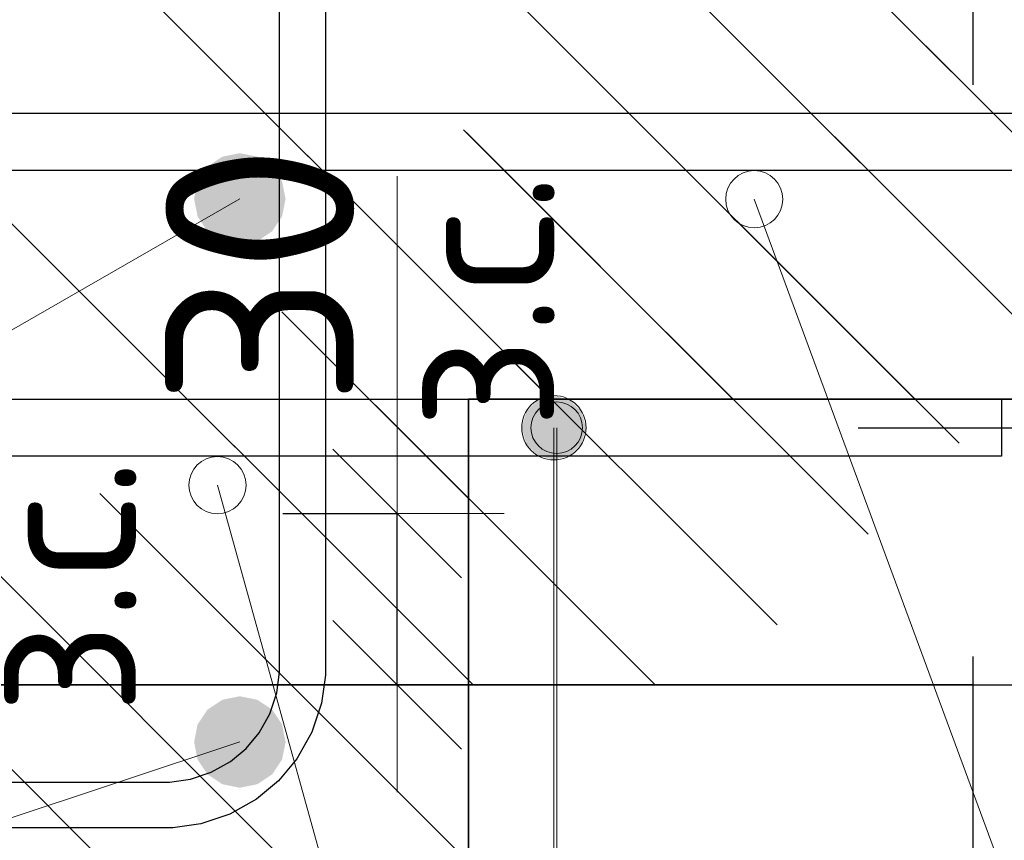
# Model space of a CAD drawing. Header units: metres. Extents: x -38 to 97, y -15 to 21.
# Tile 116 of 222: x 72.466 to 72.638, y 5.386 to 5.529. Entities that reach past the tile are written whole.
import ezdxf

# ---------------------------------------------------------------- set-up
doc = ezdxf.new("R2010")
doc.units = ezdxf.units.M
doc.header["$PDMODE"] = 65
doc.linetypes.add('______4', pattern=[0.135, 0.105, -0.03])
for name, color, linetype, lineweight in [('XR$3$Арм. стержнями нижней зоны', 180, 'Continuous', 35), ('XR$3$Арм.стержн. Арматура края', 96, 'Continuous', 35), ('XR$3$Арм.стержн. Хомут', 240, 'Continuous', 35), ('XR$3$Арм.стержн.горизонт. 1', 180, 'Continuous', 35), ('XR$3$Размерная линия (1)', 7, 'Continuous', 13), ('XR$3$Размерная линия_ общее', 7, 'Continuous', 13), ('XR$4$Арм. стержнями нижней зоны', 180, 'Continuous', 35), ('XR$4$Арм.стержн. Арматура края', 96, 'Continuous', 35), ('XR$4$ВК__отв в полу 1-2 эт', 220, 'Continuous', 25), ('XR$4$Размерная линия (1)', 7, 'Continuous', 13), ('XR$4$Размерная линия_ общее', 7, 'Continuous', 13), ('XR$5$Арм. стержнями нижней зоны', 180, 'Continuous', 35), ('XR$5$Арм.стержн. Арматура края', 96, 'Continuous', 35), ('XR$5$ВК__отв в полу 1-2 эт', 220, 'Continuous', 25), ('XR$5$Размерная линия (1)', 7, 'Continuous', 13), ('XR$5$Размерная линия_ общее', 7, 'Continuous', 13)]:
    doc.layers.add(name, color=color, linetype=linetype, lineweight=lineweight)
doc.styles.add('ISOCPEUR', font='txt')
doc.dimstyles.new('DIMSTYLE_11', dxfattribs={"dimtxt": 0.033, "dimasz": 0.0375, "dimexe": 0, "dimexo": 0, "dimgap": 0.0165, "dimtad": 2, "dimdec": 0, "dimlfac": 1000, "dimrnd": 1, "dimzin": 12, "dimdsep": 46, "dimtxsty": 'ISOCPEUR', "dimblk1": 'ALL_ML_STRICH', "dimblk2": 'ALL_ML_STRICH', "dimsah": 1, "dimcen": 0, "dimclrd": 7, "dimclre": 256, "dimclrt": 7, "dimadec": 0, "dimazin": 0, "dimtfac": 1, "dimtdec": 0, "dimtix": 1, "dimtmove": 2, "dimatfit": 3, "dimfxl": 0, "dimtvp": 1.2, "dimtzin": 0, "dimlwd": 0, "dimlwe": -3, "dimarcsym": 0})
doc.dimstyles.new('DIMSTYLE_12', dxfattribs={"dimtxt": 0.03, "dimasz": 0.03, "dimexe": 0, "dimexo": 0, "dimgap": 0.015, "dimtad": 2, "dimdec": 0, "dimlfac": 1000, "dimrnd": 1, "dimzin": 12, "dimdsep": 46, "dimtxsty": 'ISOCPEUR', "dimblk1": 'ALL_ML_STRICH', "dimblk2": 'ALL_ML_STRICH', "dimsah": 1, "dimcen": 0, "dimclrd": 7, "dimclre": 256, "dimclrt": 7, "dimadec": 0, "dimazin": 0, "dimtfac": 1, "dimtdec": 0, "dimtix": 1, "dimtmove": 2, "dimatfit": 3, "dimfxl": 0, "dimtzin": 0, "dimlwd": 0, "dimlwe": -3, "dimarcsym": 0})
doc.dimstyles.new('DIMSTYLE_14', dxfattribs={"dimtxt": 0.03, "dimasz": 0.03, "dimexe": 0, "dimexo": 0, "dimgap": 0.015, "dimtad": 2, "dimdec": 0, "dimlfac": 1000, "dimrnd": 1, "dimzin": 12, "dimdsep": 46, "dimtxsty": 'ISOCPEUR', "dimblk1": 'ALL_ML_STRICH', "dimblk2": 'ALL_ML_STRICH', "dimsah": 1, "dimcen": 0, "dimclrd": 7, "dimclre": 256, "dimclrt": 7, "dimadec": 0, "dimazin": 0, "dimtfac": 1, "dimtdec": 0, "dimtix": 1, "dimtmove": 2, "dimatfit": 3, "dimfxl": 0, "dimtvp": 1.2, "dimtzin": 0, "dimlwd": 0, "dimlwe": -3, "dimarcsym": 0})
doc.dimstyles.new('DIMSTYLE_8', dxfattribs={"dimtxt": 0.033, "dimasz": 0.0375, "dimexe": 0, "dimexo": 0, "dimgap": 0.0165, "dimtad": 2, "dimdec": 0, "dimlfac": 1000, "dimrnd": 1, "dimzin": 12, "dimdsep": 46, "dimtxsty": 'ISOCPEUR', "dimblk1": 'ALL_ML_STRICH', "dimblk2": 'ALL_ML_STRICH', "dimsah": 1, "dimcen": 0, "dimclrd": 7, "dimclre": 256, "dimclrt": 7, "dimadec": 0, "dimazin": 0, "dimtfac": 1, "dimtdec": 0, "dimtix": 1, "dimtmove": 2, "dimatfit": 3, "dimfxl": 0, "dimtzin": 0, "dimlwd": 0, "dimlwe": -3, "dimarcsym": 0})
pattern_1 = [(135, (0, 0), (-0.031819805, -0.031819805), [0.4, -0.05, 0, -0.05]), (135, (-0.01591, -0.01591), (-0.031819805, -0.031819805), [0.8, -0.1, 0.1, -0.1])]

# ---------------------------------------------------------------- blocks, each defined once
blk = doc.blocks.new('ALL_ML_STRICH')
at = {"color": 0, "linetype": 'ByBlock', "lineweight": -2}
for p, q in [((0, -0.5), (0, 0.5)), ((-0.3, -0.3), (0.3, 0.3)), ((-1, 0), (0.5, 0))]:
    blk.add_line(p, q, dxfattribs=at)
blk = doc.blocks.new('*D84')
at = {"layer": 'DEFPOINTS', "color": 7, "linetype": 'Continuous', "lineweight": 13, "transparency": 33554687}
for p in [(72.41966, 5.40307), (72.50474, 5.40307), (72.41966, 5.28783)]:
    blk.add_point(p, dxfattribs=at)
at = {"layer": 'XR$3$Размерная линия (1)', "color": 9, "linetype": 'Continuous', "lineweight": -2, "true_color": 0xc7c7c7, "transparency": 33554687}
for p, q in [((72.41966, 5.38307), (72.41966, 5.28783)), ((72.50474, 5.38307), (72.50474, 5.28783))]:
    blk.add_line(p, q, dxfattribs=at)
at = {"layer": 'XR$3$Размерная линия (1)', "color": 7, "linetype": 'Continuous', "lineweight": -2, "transparency": 33554687}
blk.add_line((72.41966, 5.28783), (72.50474, 5.28783), dxfattribs=at)
at = {"layer": 'XR$3$Размерная линия (1)', "color": 7, "linetype": 'Continuous', "lineweight": 13, "transparency": 33554687, "xscale": 0.03, "yscale": 0.03, "zscale": 0.03, "rotation": 180}
blk.add_blockref('ALL_ML_STRICH', (72.41966, 5.28783), dxfattribs=at)
at = {"layer": 'XR$3$Размерная линия (1)', "color": 7, "linetype": 'Continuous', "lineweight": 13, "transparency": 33554687, "xscale": 0.03, "yscale": 0.03, "zscale": 0.03}
blk.add_blockref('ALL_ML_STRICH', (72.50474, 5.28783), dxfattribs=at)
at = {"layer": 'XR$3$Размерная линия (1)', "color": 7, "linetype": 'Continuous', "lineweight": 13, "transparency": 33554687, "insert": (72.4637, 5.31033), "char_height": 0.03, "width": 0.06, "attachment_point": 5, "style": 'ISOCPEUR'}
blk.add_mtext('\\A1;{85}', dxfattribs=at)
blk = doc.blocks.new('*D85')
at = {"layer": 'DEFPOINTS', "color": 7, "linetype": 'Continuous', "lineweight": 13, "transparency": 33554687}
for p in [(72.50474, 5.40307), (72.5447, 5.36307), (72.50474, 5.28783)]:
    blk.add_point(p, dxfattribs=at)
at = {"layer": 'XR$3$Размерная линия (1)', "color": 9, "linetype": 'Continuous', "lineweight": -2, "true_color": 0xc7c7c7, "transparency": 33554687}
for p, q in [((72.50474, 5.38307), (72.50474, 5.28783)), ((72.5447, 5.34307), (72.5447, 5.28783))]:
    blk.add_line(p, q, dxfattribs=at)
at = {"layer": 'XR$3$Размерная линия (1)', "color": 7, "linetype": 'Continuous', "lineweight": -2, "transparency": 33554687}
blk.add_line((72.50474, 5.28783), (72.5447, 5.28783), dxfattribs=at)
at = {"layer": 'XR$3$Размерная линия (1)', "color": 7, "linetype": 'Continuous', "lineweight": 13, "transparency": 33554687, "xscale": 0.03, "yscale": 0.03, "zscale": 0.03, "rotation": 180}
blk.add_blockref('ALL_ML_STRICH', (72.50474, 5.28783), dxfattribs=at)
at = {"layer": 'XR$3$Размерная линия (1)', "color": 7, "linetype": 'Continuous', "lineweight": 13, "transparency": 33554687, "xscale": 0.03, "yscale": 0.03, "zscale": 0.03}
blk.add_blockref('ALL_ML_STRICH', (72.5447, 5.28783), dxfattribs=at)
at = {"layer": 'XR$3$Размерная линия (1)', "color": 7, "linetype": 'Continuous', "lineweight": 13, "transparency": 33554687, "insert": (72.58504, 5.31003), "char_height": 0.03, "width": 0.06, "attachment_point": 5, "style": 'ISOCPEUR'}
blk.add_mtext('\\A1;{40}', dxfattribs=at)
blk = doc.blocks.new('*D92')
at = {"layer": 'DEFPOINTS', "color": 7, "linetype": 'Continuous', "lineweight": 13, "transparency": 33554687}
for p in [(72.41944, 5.38807), (72.42444, 5.36307), (72.45943, 5.36307)]:
    blk.add_point(p, dxfattribs=at)
at = {"layer": 'XR$3$Размерная линия_ общее', "color": 253, "linetype": 'Continuous', "lineweight": -2, "true_color": 0xa0a0a0, "transparency": 33554687}
for p, q in [((72.43944, 5.38807), (72.45943, 5.38807)), ((72.44444, 5.36307), (72.45943, 5.36307))]:
    blk.add_line(p, q, dxfattribs=at)
at = {"layer": 'XR$3$Размерная линия_ общее', "color": 7, "linetype": 'Continuous', "lineweight": -2, "transparency": 33554687}
blk.add_line((72.45943, 5.36307), (72.45943, 5.38807), dxfattribs=at)
at = {"layer": 'XR$3$Размерная линия_ общее', "color": 7, "linetype": 'Continuous', "lineweight": 13, "transparency": 33554687, "xscale": 0.0375, "yscale": 0.0375, "zscale": 0.0375}
for p, rotation in [((72.45943, 5.38807), 90), ((72.45943, 5.36307), 270)]:
    blk.add_blockref('ALL_ML_STRICH', p, dxfattribs=dict(at, rotation=rotation))
at = {"layer": 'XR$3$Размерная линия_ общее', "color": 7, "linetype": 'Continuous', "lineweight": 13, "transparency": 33554687, "insert": (72.45964, 5.40784), "char_height": 0.027, "width": 0.00135, "attachment_point": 1, "rotation": 90, "line_spacing_factor": 0.60241, "style": 'ISOCPEUR'}
blk.add_mtext('з.с.', dxfattribs=at)
at = {"layer": 'XR$3$Размерная линия_ общее', "color": 7, "linetype": 'Continuous', "lineweight": 13, "transparency": 33554687, "insert": (72.43543, 5.43479), "char_height": 0.033, "width": 0.066, "attachment_point": 5, "rotation": 90, "style": 'ISOCPEUR'}
blk.add_mtext('\\A1;{25}', dxfattribs=at)
blk = doc.blocks.new('*D499')
at = {"layer": 'DEFPOINTS', "color": 7, "linetype": 'Continuous', "lineweight": 13, "transparency": 33554687}
for p in [(72.59895, 5.61305), (72.59895, 5.41305), (72.7705, 5.41305)]:
    blk.add_point(p, dxfattribs=at)
at = {"layer": 'XR$4$Размерная линия_ общее', "color": 253, "linetype": 'Continuous', "lineweight": -2, "true_color": 0xa0a0a0, "transparency": 33554687}
for p, q in [((72.61895, 5.61305), (72.7705, 5.61305)), ((72.61895, 5.41305), (72.7705, 5.41305))]:
    blk.add_line(p, q, dxfattribs=at)
at = {"layer": 'XR$4$Размерная линия_ общее', "color": 7, "linetype": 'Continuous', "lineweight": -2, "transparency": 33554687}
blk.add_line((72.7705, 5.41305), (72.7705, 5.61305), dxfattribs=at)
at = {"layer": 'XR$4$Размерная линия_ общее', "color": 7, "linetype": 'Continuous', "lineweight": 13, "transparency": 33554687, "xscale": 0.0375, "yscale": 0.0375, "zscale": 0.0375}
for p, rotation in [((72.7705, 5.61305), 90), ((72.7705, 5.41305), 270)]:
    blk.add_blockref('ALL_ML_STRICH', p, dxfattribs=dict(at, rotation=rotation))
at = {"layer": 'XR$4$Размерная линия_ общее', "color": 7, "linetype": 'Continuous', "lineweight": 13, "transparency": 33554687, "insert": (72.7465, 5.5147), "char_height": 0.033, "width": 0.099, "attachment_point": 5, "rotation": 90, "style": 'ISOCPEUR'}
blk.add_mtext('\\A1;{200}', dxfattribs=at)
blk = doc.blocks.new('*D501')
at = {"layer": 'DEFPOINTS', "color": 7, "linetype": 'Continuous', "lineweight": 13, "transparency": 33554687}
for p in [(72.60284, 5.45805), (72.61569, 5.41305), (72.6955, 5.41305)]:
    blk.add_point(p, dxfattribs=at)
at = {"layer": 'XR$4$Размерная линия (1)', "color": 9, "linetype": 'Continuous', "lineweight": -2, "true_color": 0xc7c7c7, "transparency": 33554687}
for p, q in [((72.62284, 5.45805), (72.6955, 5.45805)), ((72.63569, 5.41305), (72.6955, 5.41305))]:
    blk.add_line(p, q, dxfattribs=at)
at = {"layer": 'XR$4$Размерная линия (1)', "color": 7, "linetype": 'Continuous', "lineweight": -2, "transparency": 33554687}
blk.add_line((72.6955, 5.41305), (72.6955, 5.45805), dxfattribs=at)
at = {"layer": 'XR$4$Размерная линия (1)', "color": 7, "linetype": 'Continuous', "lineweight": 13, "transparency": 33554687, "xscale": 0.03, "yscale": 0.03, "zscale": 0.03}
for p, rotation in [((72.6955, 5.45805), 90), ((72.6955, 5.41305), 270)]:
    blk.add_blockref('ALL_ML_STRICH', p, dxfattribs=dict(at, rotation=rotation))
at = {"layer": 'XR$4$Размерная линия (1)', "color": 7, "linetype": 'Continuous', "lineweight": 13, "transparency": 33554687, "insert": (72.67264, 5.37731), "char_height": 0.03, "width": 0.06, "attachment_point": 5, "rotation": 90, "style": 'ISOCPEUR'}
blk.add_mtext('\\A1;{45}', dxfattribs=at)
blk = doc.blocks.new('*D502')
at = {"layer": 'DEFPOINTS', "color": 7, "linetype": 'Continuous', "lineweight": 13, "transparency": 33554687}
for p in [(72.60986, 5.58205), (72.60284, 5.45805), (72.6955, 5.45805)]:
    blk.add_point(p, dxfattribs=at)
at = {"layer": 'XR$4$Размерная линия (1)', "color": 9, "linetype": 'Continuous', "lineweight": -2, "true_color": 0xc7c7c7, "transparency": 33554687}
for p, q in [((72.62986, 5.58205), (72.6955, 5.58205)), ((72.62284, 5.45805), (72.6955, 5.45805))]:
    blk.add_line(p, q, dxfattribs=at)
at = {"layer": 'XR$4$Размерная линия (1)', "color": 7, "linetype": 'Continuous', "lineweight": -2, "transparency": 33554687}
blk.add_line((72.6955, 5.45805), (72.6955, 5.58205), dxfattribs=at)
at = {"layer": 'XR$4$Размерная линия (1)', "color": 7, "linetype": 'Continuous', "lineweight": 13, "transparency": 33554687, "xscale": 0.03, "yscale": 0.03, "zscale": 0.03}
for p, rotation in [((72.6955, 5.58205), 90), ((72.6955, 5.45805), 270)]:
    blk.add_blockref('ALL_ML_STRICH', p, dxfattribs=dict(at, rotation=rotation))
at = {"layer": 'XR$4$Размерная линия (1)', "color": 7, "linetype": 'Continuous', "lineweight": 13, "transparency": 33554687, "insert": (72.673, 5.52305), "char_height": 0.03, "width": 0.09, "attachment_point": 5, "rotation": 90, "style": 'ISOCPEUR'}
blk.add_mtext('\\A1;{124}', dxfattribs=at)
blk = doc.blocks.new('*D598')
at = {"layer": 'DEFPOINTS', "color": 7, "linetype": 'Continuous', "lineweight": 13, "transparency": 33554687}
for p in [(72.61991, 5.61305), (72.61991, 5.41305), (72.79146, 5.41305)]:
    blk.add_point(p, dxfattribs=at)
at = {"layer": 'XR$5$Размерная линия_ общее', "color": 253, "linetype": 'Continuous', "lineweight": -2, "true_color": 0xa0a0a0, "transparency": 33554687}
for p, q in [((72.63991, 5.61305), (72.79146, 5.61305)), ((72.63991, 5.41305), (72.79146, 5.41305))]:
    blk.add_line(p, q, dxfattribs=at)
at = {"layer": 'XR$5$Размерная линия_ общее', "color": 7, "linetype": 'Continuous', "lineweight": -2, "transparency": 33554687}
blk.add_line((72.79146, 5.41305), (72.79146, 5.61305), dxfattribs=at)
at = {"layer": 'XR$5$Размерная линия_ общее', "color": 7, "linetype": 'Continuous', "lineweight": 13, "transparency": 33554687, "xscale": 0.0375, "yscale": 0.0375, "zscale": 0.0375}
for p, rotation in [((72.79146, 5.61305), 90), ((72.79146, 5.41305), 270)]:
    blk.add_blockref('ALL_ML_STRICH', p, dxfattribs=dict(at, rotation=rotation))
at = {"layer": 'XR$5$Размерная линия_ общее', "color": 7, "linetype": 'Continuous', "lineweight": 13, "transparency": 33554687, "insert": (72.76746, 5.5147), "char_height": 0.033, "width": 0.099, "attachment_point": 5, "rotation": 90, "style": 'ISOCPEUR'}
blk.add_mtext('\\A1;{200}', dxfattribs=at)
blk = doc.blocks.new('*D720')
at = {"layer": 'DEFPOINTS', "color": 7, "linetype": 'Continuous', "lineweight": 13, "transparency": 33554687}
for p in [(72.59287, 5.45805), (72.60572, 5.41305), (72.68553, 5.41305)]:
    blk.add_point(p, dxfattribs=at)
at = {"layer": 'XR$5$Размерная линия (1)', "color": 9, "linetype": 'Continuous', "lineweight": -2, "true_color": 0xc7c7c7, "transparency": 33554687}
for p, q in [((72.61287, 5.45805), (72.68553, 5.45805)), ((72.62572, 5.41305), (72.68553, 5.41305))]:
    blk.add_line(p, q, dxfattribs=at)
at = {"layer": 'XR$5$Размерная линия (1)', "color": 7, "linetype": 'Continuous', "lineweight": -2, "transparency": 33554687}
blk.add_line((72.68553, 5.41305), (72.68553, 5.45805), dxfattribs=at)
at = {"layer": 'XR$5$Размерная линия (1)', "color": 7, "linetype": 'Continuous', "lineweight": 13, "transparency": 33554687, "xscale": 0.03, "yscale": 0.03, "zscale": 0.03}
for p, rotation in [((72.68553, 5.45805), 90), ((72.68553, 5.41305), 270)]:
    blk.add_blockref('ALL_ML_STRICH', p, dxfattribs=dict(at, rotation=rotation))
at = {"layer": 'XR$5$Размерная линия (1)', "color": 7, "linetype": 'Continuous', "lineweight": 13, "transparency": 33554687, "insert": (72.66267, 5.37731), "char_height": 0.03, "width": 0.06, "attachment_point": 5, "rotation": 90, "style": 'ISOCPEUR'}
blk.add_mtext('\\A1;{45}', dxfattribs=at)
blk = doc.blocks.new('*D721')
at = {"layer": 'DEFPOINTS', "color": 7, "linetype": 'Continuous', "lineweight": 13, "transparency": 33554687}
for p in [(72.5999, 5.58205), (72.59287, 5.45805), (72.68553, 5.45805)]:
    blk.add_point(p, dxfattribs=at)
at = {"layer": 'XR$5$Размерная линия (1)', "color": 9, "linetype": 'Continuous', "lineweight": -2, "true_color": 0xc7c7c7, "transparency": 33554687}
for p, q in [((72.6199, 5.58205), (72.68553, 5.58205)), ((72.61287, 5.45805), (72.68553, 5.45805))]:
    blk.add_line(p, q, dxfattribs=at)
at = {"layer": 'XR$5$Размерная линия (1)', "color": 7, "linetype": 'Continuous', "lineweight": -2, "transparency": 33554687}
blk.add_line((72.68553, 5.45805), (72.68553, 5.58205), dxfattribs=at)
at = {"layer": 'XR$5$Размерная линия (1)', "color": 7, "linetype": 'Continuous', "lineweight": 13, "transparency": 33554687, "xscale": 0.03, "yscale": 0.03, "zscale": 0.03}
for p, rotation in [((72.68553, 5.58205), 90), ((72.68553, 5.45805), 270)]:
    blk.add_blockref('ALL_ML_STRICH', p, dxfattribs=dict(at, rotation=rotation))
at = {"layer": 'XR$5$Размерная линия (1)', "color": 7, "linetype": 'Continuous', "lineweight": 13, "transparency": 33554687, "insert": (72.66303, 5.52305), "char_height": 0.03, "width": 0.09, "attachment_point": 5, "rotation": 90, "style": 'ISOCPEUR'}
blk.add_mtext('\\A1;{124}', dxfattribs=at)
blk = doc.blocks.new('*D860')
at = {"layer": 'DEFPOINTS', "color": 7, "linetype": 'Continuous', "lineweight": 13, "transparency": 33554687}
for p in [(72.49225, 5.44305), (72.49225, 5.41305), (72.53224, 5.41305)]:
    blk.add_point(p, dxfattribs=at)
at = {"layer": 'XR$5$Размерная линия_ общее', "color": 253, "linetype": 'Continuous', "lineweight": -2, "true_color": 0xa0a0a0, "transparency": 33554687}
for p, q in [((72.51225, 5.44305), (72.53224, 5.44305)), ((72.51225, 5.41305), (72.53224, 5.41305))]:
    blk.add_line(p, q, dxfattribs=at)
at = {"layer": 'XR$5$Размерная линия_ общее', "color": 7, "linetype": 'Continuous', "lineweight": -2, "transparency": 33554687}
blk.add_line((72.53224, 5.41305), (72.53224, 5.44305), dxfattribs=at)
at = {"layer": 'XR$5$Размерная линия_ общее', "color": 7, "linetype": 'Continuous', "lineweight": 13, "transparency": 33554687, "xscale": 0.0375, "yscale": 0.0375, "zscale": 0.0375}
for p, rotation in [((72.53224, 5.44305), 90), ((72.53224, 5.41305), 270)]:
    blk.add_blockref('ALL_ML_STRICH', p, dxfattribs=dict(at, rotation=rotation))
at = {"layer": 'XR$5$Размерная линия_ общее', "color": 7, "linetype": 'Continuous', "lineweight": 13, "transparency": 33554687, "insert": (72.53278, 5.45771), "char_height": 0.027, "width": 0.00135, "attachment_point": 1, "rotation": 90, "line_spacing_factor": 0.60241, "style": 'ISOCPEUR'}
blk.add_mtext('з.с.', dxfattribs=at)
at = {"layer": 'XR$5$Размерная линия_ общее', "color": 7, "linetype": 'Continuous', "lineweight": 13, "transparency": 33554687, "insert": (72.50824, 5.48478), "char_height": 0.033, "width": 0.066, "attachment_point": 5, "rotation": 90, "style": 'ISOCPEUR'}
blk.add_mtext('\\A1;{30}', dxfattribs=at)

msp = doc.modelspace()

# ---------------------------------------------------------------- hatches: boundary and pattern name
at = {"linetype": 'Continuous', "lineweight": 25, "transparency": 33554687}
h = msp.add_hatch(dxfattribs=at)
h.set_pattern_fill('__________540', scale=0.015, style=0, pattern_type=2)
h.set_pattern_definition(pattern_1)
h.paths.add_polyline_path([(72.5447, 5.66307), (72.2947, 5.66307), (72.2947, 5.36307), (72.5447, 5.36307)], flags=0)
h = msp.add_hatch(dxfattribs=at)
h.set_pattern_fill('__________540', scale=0.015, style=0, pattern_type=2)
h.set_pattern_definition(pattern_1)
h.paths.add_polyline_path([(72.5447, 5.66307), (72.5447, 5.46307), (72.68855, 5.46307), (72.68855, 5.66307)], flags=0)
at = {"linetype": 'Continuous', "lineweight": 13, "transparency": 33554687}
h = msp.add_hatch(dxfattribs=at)
h.set_pattern_fill('__________540', scale=0.015, style=0, pattern_type=2)
h.set_pattern_definition(pattern_1)
h.paths.add_polyline_path([(72.20078, 5.61305), (72.20078, 5.41305), (72.63295, 5.41305), (72.63295, 5.61305)], flags=0)
h = msp.add_hatch(dxfattribs=at)
h.set_pattern_fill('__________540', scale=0.015, style=0, pattern_type=2)
h.set_pattern_definition(pattern_1)
h.paths.add_polyline_path([(72.20078, 5.61305), (72.20078, 5.41305), (72.63295, 5.41305), (72.63295, 5.61305)], flags=0)
at = {"layer": 'XR$3$Арм.стержн.горизонт. 1', "linetype": 'Continuous', "lineweight": 50, "transparency": 33554687}
for points in [[(72.51274, 5.49807), (72.51213, 5.50113), (72.5104, 5.50372), (72.5078, 5.50546), (72.50474, 5.50607), (72.50168, 5.50546), (72.49908, 5.50372), (72.49735, 5.50113), (72.49674, 5.49807), (72.49735, 5.49501), (72.49908, 5.49241), (72.50168, 5.49068), (72.50474, 5.49007), (72.5078, 5.49068), (72.5104, 5.49241), (72.51213, 5.49501)], [(72.51274, 5.40307), (72.51213, 5.40613), (72.5104, 5.40872), (72.5078, 5.41046), (72.50474, 5.41107), (72.50168, 5.41046), (72.49908, 5.40872), (72.49735, 5.40613), (72.49674, 5.40307), (72.49735, 5.40001), (72.49908, 5.39741), (72.50168, 5.39568), (72.50474, 5.39507), (72.5078, 5.39568), (72.5104, 5.39741), (72.51213, 5.40001)]]:
    msp.add_hatch(color=7, dxfattribs=at).paths.add_polyline_path(points)
at = {"layer": 'XR$4$Арм. стержнями нижней зоны', "linetype": 'Continuous', "lineweight": 13, "transparency": 33554687}
for points in [[(72.55685, 5.46289), (72.56247, 5.46289), (72.55966, 5.46368)], [(72.55482, 5.46087), (72.5645, 5.46087), (72.56247, 5.46289)], [(72.55482, 5.46087), (72.56247, 5.46289), (72.55685, 5.46289)], [(72.55403, 5.45805), (72.56528, 5.45805), (72.5645, 5.46087)], [(72.55403, 5.45805), (72.5645, 5.46087), (72.55482, 5.46087)], [(72.55482, 5.45524), (72.56528, 5.45805), (72.55403, 5.45805)], [(72.55482, 5.45524), (72.5645, 5.45524), (72.56528, 5.45805)], [(72.55685, 5.45322), (72.5645, 5.45524), (72.55482, 5.45524)], [(72.55685, 5.45322), (72.56247, 5.45322), (72.5645, 5.45524)], [(72.56247, 5.45322), (72.55685, 5.45322), (72.55966, 5.45243)]]:
    msp.add_hatch(color=7, dxfattribs=at).paths.add_polyline_path(points)
at = {"layer": 'XR$5$Арм. стержнями нижней зоны', "linetype": 'Continuous', "lineweight": 13, "transparency": 33554687}
for points in [[(72.55628, 5.4603), (72.56402, 5.4603), (72.5624, 5.46192)], [(72.55628, 5.4603), (72.5624, 5.46192), (72.5579, 5.46192)], [(72.5579, 5.46192), (72.5624, 5.46192), (72.56015, 5.46255)], [(72.55565, 5.45805), (72.56465, 5.45805), (72.56402, 5.4603)], [(72.55565, 5.45805), (72.56402, 5.4603), (72.55628, 5.4603)], [(72.55628, 5.4558), (72.56465, 5.45805), (72.55565, 5.45805)], [(72.55628, 5.4558), (72.56402, 5.4558), (72.56465, 5.45805)], [(72.5579, 5.45418), (72.56402, 5.4558), (72.55628, 5.4558)], [(72.5579, 5.45418), (72.5624, 5.45418), (72.56402, 5.4558)], [(72.5624, 5.45418), (72.5579, 5.45418), (72.56015, 5.45355)]]:
    msp.add_hatch(color=7, dxfattribs=at).paths.add_polyline_path(points)

# ---------------------------------------------------------------- linework, layer by layer
at = {"color": 7, "linetype": '______4', "lineweight": 25, "transparency": 33554687}
msp.add_line((72.63295, 5.31305), (72.63295, 5.71305), dxfattribs=at)
msp.add_line((72.63295, 5.31305), (72.63295, 5.71305), dxfattribs=at)
at = {"color": 7, "linetype": 'Continuous', "lineweight": 13, "transparency": 33554687}
for p, q in [((72.53224, 5.44305), (72.53224, 5.50205)), ((72.5947, 5.49802), (72.65317, 5.33949))]:
    msp.add_line(p, q, dxfattribs=at)
at = {"color": 7, "linetype": 'Continuous', "lineweight": 35, "transparency": 33554687}
for p, q in [((72.5447, 5.46307), (72.68855, 5.46307)), ((72.5447, 5.36307), (72.5447, 5.46307)), ((72.45078, 5.41305), (72.63295, 5.41305)), ((72.45078, 5.41305), (72.63295, 5.41305))]:
    msp.add_line(p, q, dxfattribs=at)
at = {"color": 7, "linetype": 'Continuous', "lineweight": 13, "transparency": 33554687}
for centre in [(72.5947, 5.49802), (72.50082, 5.448), (72.50082, 5.448)]:
    msp.add_circle(centre, 0.005, dxfattribs=at)
at = {"layer": 'XR$3$Арм. стержнями нижней зоны', "color": 4, "linetype": 'Continuous', "lineweight": 25, "transparency": 33554687}
msp.add_lwpolyline([(72.3197, 5.51307), (72.69355, 5.51307), (72.69355, 5.50307), (72.3197, 5.50307), (72.3197, 5.51307)], dxfattribs=at)
at = {"layer": 'XR$3$Арм.стержн. Арматура края', "color": 4, "linetype": 'Continuous', "lineweight": 25, "transparency": 33554687}
msp.add_lwpolyline([(72.35368, 5.51307), (72.69355, 5.51307), (72.69355, 5.50307), (72.35299, 5.50307)], dxfattribs=at)
at = {"layer": 'XR$3$Арм.стержн. Хомут', "color": 40, "linetype": 'Continuous', "lineweight": 25, "transparency": 33554687}
for points in [[(72.34634, 5.63407), (72.49303, 5.63407), (72.49791, 5.63339), (72.50299, 5.63171), (72.50766, 5.62909), (72.51151, 5.62588), (72.51473, 5.62203), (72.51735, 5.61735), (72.51902, 5.61227), (72.5197, 5.60739), (72.5197, 5.41474), (72.51902, 5.40986), (72.51735, 5.40478), (72.51473, 5.40011), (72.51151, 5.39626), (72.50766, 5.39304), (72.50299, 5.39042), (72.49791, 5.38875), (72.49303, 5.38807), (72.34634, 5.38807)], [(72.34634, 5.63407), (72.49303, 5.63407), (72.49791, 5.63339), (72.50299, 5.63171), (72.50766, 5.62909), (72.51151, 5.62588), (72.51473, 5.62203), (72.51735, 5.61735), (72.51902, 5.61227), (72.5197, 5.60739), (72.5197, 5.41474), (72.51902, 5.40986), (72.51735, 5.40478), (72.51473, 5.40011), (72.51151, 5.39626), (72.50766, 5.39304), (72.50299, 5.39042), (72.49791, 5.38875), (72.49303, 5.38807), (72.34634, 5.38807)], [(72.34634, 5.63407), (72.49303, 5.63407), (72.49791, 5.63339), (72.50299, 5.63171), (72.50766, 5.62909), (72.51151, 5.62588), (72.51473, 5.62203), (72.51735, 5.61735), (72.51902, 5.61227), (72.5197, 5.60739), (72.5197, 5.41474), (72.51902, 5.40986), (72.51735, 5.40478), (72.51473, 5.40011), (72.51151, 5.39626), (72.50766, 5.39304), (72.50299, 5.39042), (72.49791, 5.38875), (72.49303, 5.38807), (72.34634, 5.38807)], [(72.3469, 5.39607), (72.49247, 5.39607), (72.49609, 5.39657), (72.49975, 5.39778), (72.5031, 5.39966), (72.50583, 5.40194), (72.50811, 5.40467), (72.50999, 5.40802), (72.5112, 5.41168), (72.5117, 5.4153), (72.5117, 5.60684), (72.5112, 5.61045), (72.50999, 5.61411), (72.50811, 5.61747), (72.50583, 5.6202), (72.5031, 5.62248), (72.49975, 5.62436), (72.49609, 5.62556), (72.49247, 5.62607), (72.3469, 5.62607)], [(72.3469, 5.39607), (72.49247, 5.39607), (72.49609, 5.39657), (72.49975, 5.39778), (72.5031, 5.39966), (72.50583, 5.40194), (72.50811, 5.40467), (72.50999, 5.40802), (72.5112, 5.41168), (72.5117, 5.4153), (72.5117, 5.60684), (72.5112, 5.61045), (72.50999, 5.61411), (72.50811, 5.61747), (72.50583, 5.6202), (72.5031, 5.62248), (72.49975, 5.62436), (72.49609, 5.62556), (72.49247, 5.62607), (72.3469, 5.62607)], [(72.3469, 5.39607), (72.49247, 5.39607), (72.49609, 5.39657), (72.49975, 5.39778), (72.5031, 5.39966), (72.50583, 5.40194), (72.50811, 5.40467), (72.50999, 5.40802), (72.5112, 5.41168), (72.5117, 5.4153), (72.5117, 5.60684), (72.5112, 5.61045), (72.50999, 5.61411), (72.50811, 5.61747), (72.50583, 5.6202), (72.5031, 5.62248), (72.49975, 5.62436), (72.49609, 5.62556), (72.49247, 5.62607), (72.3469, 5.62607)]]:
    msp.add_lwpolyline(points, dxfattribs=at)
at = {"layer": 'XR$3$Арм.стержн.горизонт. 1', "color": 7, "linetype": 'Continuous', "lineweight": 13, "transparency": 33554687}
for q in [(72.50474, 5.49807), (72.50474, 5.40307)]:
    msp.add_line((72.11391, 5.27357), q, dxfattribs=at)
at = {"layer": 'XR$4$Арм. стержнями нижней зоны', "color": 7, "linetype": 'Continuous', "lineweight": 13, "transparency": 33554687}
for p, q in [((72.55966, 5.46368), (72.55966, 5.46368)), ((72.55403, 5.45805), (72.55403, 5.45805)), ((72.55966, 5.23354), (72.55966, 5.45805)), ((72.56528, 5.45805), (72.56528, 5.45805)), ((72.55966, 5.45243), (72.55966, 5.45243))]:
    msp.add_line(p, q, dxfattribs=at)
at = {"layer": 'XR$4$Арм. стержнями нижней зоны', "color": 4, "linetype": 'Continuous', "lineweight": 25, "transparency": 33554687}
msp.add_lwpolyline([(72.22578, 5.46305), (72.63795, 5.46305), (72.63795, 5.45305), (72.22578, 5.45305), (72.22578, 5.46305)], dxfattribs=at)
at = {"layer": 'XR$4$Арм. стержнями нижней зоны', "color": 7, "linetype": 'Continuous', "lineweight": 13, "transparency": 33554687}
msp.add_circle((72.55966, 5.45805), 0.00563, dxfattribs=at)
at = {"layer": 'XR$4$Арм.стержн. Арматура края', "color": 4, "linetype": 'Continuous', "lineweight": 25, "transparency": 33554687}
for points in [[(72.25504, 5.46305), (72.63795, 5.46305), (72.63795, 5.45305)], [(72.63795, 5.45305), (72.25434, 5.45305)]]:
    msp.add_lwpolyline(points, dxfattribs=at)
at = {"layer": 'XR$4$ВК__отв в полу 1-2 эт', "color": 7, "linetype": 'Continuous', "lineweight": 13, "transparency": 33554687}
msp.add_line((72.50082, 5.448), (72.56028, 5.23407), dxfattribs=at)
at = {"layer": 'XR$5$Арм. стержнями нижней зоны', "color": 7, "linetype": 'Continuous', "lineweight": 13, "transparency": 33554687}
for p, q in [((72.56015, 5.46255), (72.56015, 5.46255)), ((72.55565, 5.45805), (72.55565, 5.45805)), ((72.56015, 5.2349), (72.56015, 5.45805)), ((72.56465, 5.45805), (72.56465, 5.45805)), ((72.56015, 5.45355), (72.56015, 5.45355))]:
    msp.add_line(p, q, dxfattribs=at)
at = {"layer": 'XR$5$Арм. стержнями нижней зоны', "color": 4, "linetype": 'Continuous', "lineweight": 25, "transparency": 33554687}
msp.add_lwpolyline([(72.22578, 5.46305), (72.63795, 5.46305), (72.63795, 5.45305), (72.22578, 5.45305), (72.22578, 5.46305)], dxfattribs=at)
at = {"layer": 'XR$5$Арм. стержнями нижней зоны', "color": 7, "linetype": 'Continuous', "lineweight": 13, "transparency": 33554687}
msp.add_circle((72.56015, 5.45805), 0.0045, dxfattribs=at)
at = {"layer": 'XR$5$Арм.стержн. Арматура края', "color": 4, "linetype": 'Continuous', "lineweight": 25, "transparency": 33554687}
for points in [[(72.25504, 5.46305), (72.63795, 5.46305), (72.63795, 5.45305)], [(72.63795, 5.45305), (72.25434, 5.45305)]]:
    msp.add_lwpolyline(points, dxfattribs=at)
at = {"layer": 'XR$5$ВК__отв в полу 1-2 эт', "color": 7, "linetype": 'Continuous', "lineweight": 13, "transparency": 33554687}
msp.add_line((72.50082, 5.448), (72.56028, 5.23407), dxfattribs=at)

# ---------------------------------------------------------------- dimensions: what is measured, and where the dimension line sits
at = {"layer": 'XR$3$Размерная линия (1)', "color": 7, "linetype": 'Continuous', "lineweight": 13, "transparency": 33554687}
for base, p1, p2, dimstyle, picture, middle in [((72.50474, 5.28783), (72.41966, 5.38307), (72.50474, 5.38307), 'DIMSTYLE_12', '*D84', (72.4637, 5.31033)), ((72.5447, 5.28783), (72.50474, 5.38307), (72.5447, 5.34307), 'DIMSTYLE_14', '*D85', (72.58504, 5.31003))]:
    dim = msp.add_linear_dim(base=base, p1=p1, p2=p2, dimstyle=dimstyle, override={"dimpost": '<>', "dimclrd": 7, "dimclre": 9, "dimclrt": 7, "dimlwd": 0, "dimlwe": 65533}, dxfattribs=at)
    dim.commit()
    dim.dimension.update_dxf_attribs({"geometry": picture, "text_midpoint": middle, "dimtype": 160})
at = {"layer": 'XR$3$Размерная линия_ общее', "color": 7, "linetype": 'Continuous', "lineweight": 13, "transparency": 33554687}
dim = msp.add_linear_dim(base=(72.45943, 5.38807), p1=(72.44444, 5.36307), p2=(72.43944, 5.38807), angle=90, text='<>\\Xз.с.', dimstyle='DIMSTYLE_11', override={"dimpost": '<>', "dimclrd": 7, "dimclre": 253, "dimclrt": 7, "dimlwd": 0, "dimlwe": 65533}, dxfattribs=at)
dim.commit()
dim.dimension.update_dxf_attribs({"geometry": '*D92', "text_midpoint": (72.43543, 5.43479), "dimtype": 160})
at = {"layer": 'XR$4$Размерная линия (1)', "color": 7, "linetype": 'Continuous', "lineweight": 13, "transparency": 33554687}
for base, p1, p2, dimstyle, picture, middle in [((72.6955, 5.58205), (72.62284, 5.45805), (72.62986, 5.58205), 'DIMSTYLE_12', '*D502', (72.673, 5.52305)), ((72.6955, 5.45805), (72.63569, 5.41305), (72.62284, 5.45805), 'DIMSTYLE_14', '*D501', (72.67264, 5.37731))]:
    dim = msp.add_linear_dim(base=base, p1=p1, p2=p2, angle=90, dimstyle=dimstyle, override={"dimpost": '<>', "dimclrd": 7, "dimclre": 9, "dimclrt": 7, "dimlwd": 0, "dimlwe": 65533}, dxfattribs=at)
    dim.commit()
    dim.dimension.update_dxf_attribs({"geometry": picture, "text_midpoint": middle, "dimtype": 160})
at = {"layer": 'XR$4$Размерная линия_ общее', "color": 7, "linetype": 'Continuous', "lineweight": 13, "transparency": 33554687}
dim = msp.add_linear_dim(base=(72.7705, 5.61305), p1=(72.61895, 5.41305), p2=(72.61895, 5.61305), angle=90, dimstyle='DIMSTYLE_8', override={"dimpost": '<>', "dimclrd": 7, "dimclre": 253, "dimclrt": 7, "dimlwd": 0, "dimlwe": 65533}, dxfattribs=at)
dim.commit()
dim.dimension.update_dxf_attribs({"geometry": '*D499', "text_midpoint": (72.7465, 5.5147), "dimtype": 160})
at = {"layer": 'XR$5$Размерная линия (1)', "color": 7, "linetype": 'Continuous', "lineweight": 13, "transparency": 33554687}
for base, p1, p2, dimstyle, picture, middle in [((72.68553, 5.58205), (72.61287, 5.45805), (72.6199, 5.58205), 'DIMSTYLE_12', '*D721', (72.66303, 5.52305)), ((72.68553, 5.45805), (72.62572, 5.41305), (72.61287, 5.45805), 'DIMSTYLE_14', '*D720', (72.66267, 5.37731))]:
    dim = msp.add_linear_dim(base=base, p1=p1, p2=p2, angle=90, dimstyle=dimstyle, override={"dimpost": '<>', "dimclrd": 7, "dimclre": 9, "dimclrt": 7, "dimlwd": 0, "dimlwe": 65533}, dxfattribs=at)
    dim.commit()
    dim.dimension.update_dxf_attribs({"geometry": picture, "text_midpoint": middle, "dimtype": 160})
at = {"layer": 'XR$5$Размерная линия_ общее', "color": 7, "linetype": 'Continuous', "lineweight": 13, "transparency": 33554687}
dim = msp.add_linear_dim(base=(72.79146, 5.61305), p1=(72.63991, 5.41305), p2=(72.63991, 5.61305), angle=90, dimstyle='DIMSTYLE_8', override={"dimpost": '<>', "dimclrd": 7, "dimclre": 253, "dimclrt": 7, "dimlwd": 0, "dimlwe": 65533}, dxfattribs=at)
dim.commit()
dim.dimension.update_dxf_attribs({"geometry": '*D598', "text_midpoint": (72.76746, 5.5147), "dimtype": 160})
dim = msp.add_linear_dim(base=(72.53224, 5.44305), p1=(72.51225, 5.41305), p2=(72.51225, 5.44305), angle=90, text='<>\\Xз.с.', dimstyle='DIMSTYLE_11', override={"dimpost": '<>', "dimclrd": 7, "dimclre": 253, "dimclrt": 7, "dimlwd": 0, "dimlwe": 65533}, dxfattribs=at)
dim.commit()
dim.dimension.update_dxf_attribs({"geometry": '*D860', "text_midpoint": (72.50824, 5.48478), "dimtype": 160})

doc.saveas('drawing.dxf')
